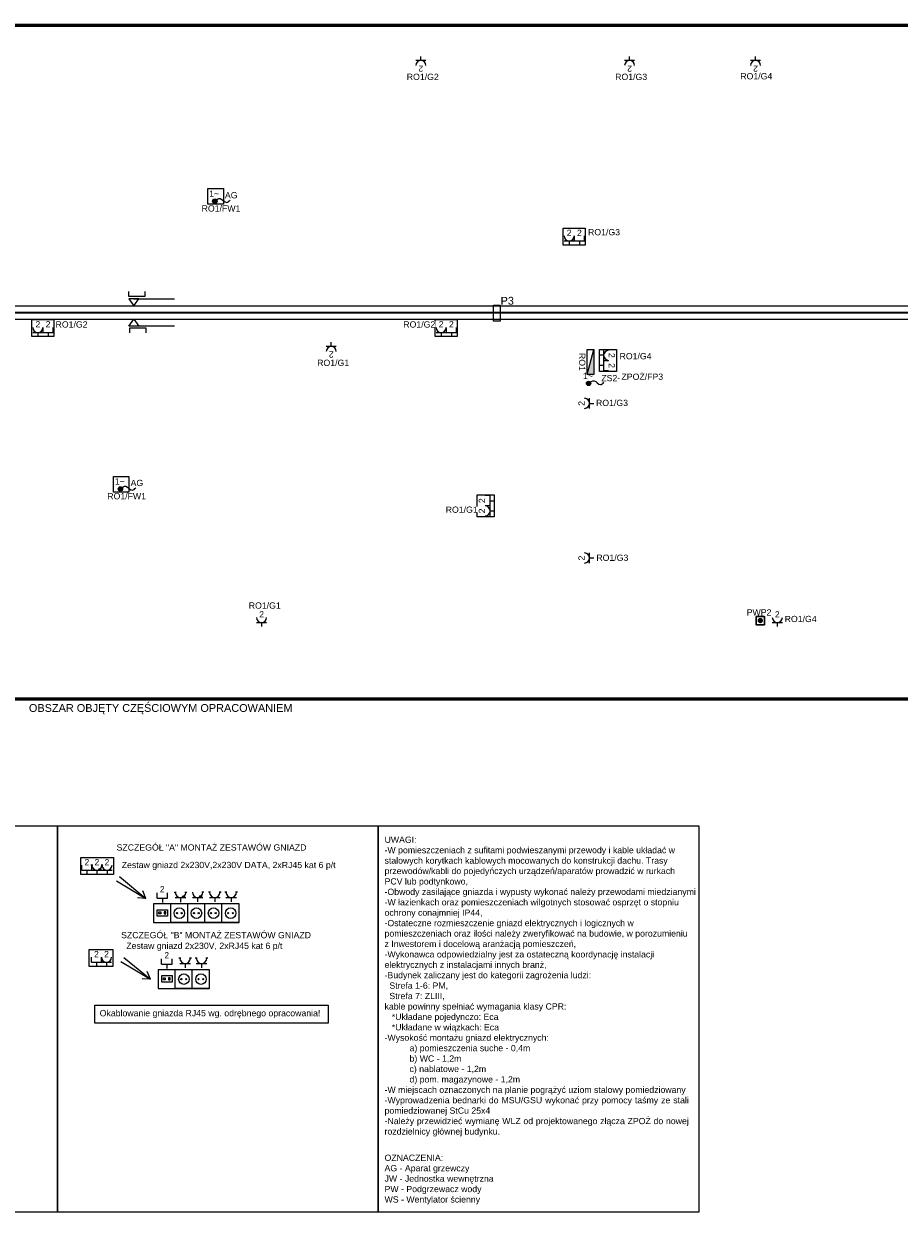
# Model space of a CAD drawing. Header units: millimetres. Extents: x 31144 to 89436, y 19352 to 26645.
# Tile 8 of 16: x 61366 to 64169, y 19518 to 23320. Entities that reach past the tile are written whole.
import ezdxf
from ezdxf.enums import TextEntityAlignment as Align

# ---------------------------------------------------------------- set-up
doc = ezdxf.new("R2010")
doc.units = ezdxf.units.MM
doc.header["$MEASUREMENT"] = 0
doc.linetypes.add('DASHED', pattern=[0.75, 0.5, -0.25])
for name, color, linetype in [('! E-K Instalacja gniazd', 5, 'Continuous'), ('! PT Instalacja Gniazd', 5, 'Continuous'), ('! PT Instalacja gniazd opisy', 7, 'Continuous'), ('! PT Instalacja gniazd wypust 230V', 5, 'Continuous'), ('! PT Instalacja gniazd wypust kablowy', 5, 'Continuous'), ('! PT Koryta kablowe', 6, 'Continuous'), ('! PT Opisy Legenda 2', 7, 'Continuous'), ('! PT Rozdzielnice', 5, 'Continuous'), ('! PT Teletechnika', 3, 'Continuous'), ('! PT Zestawy gniazd', 5, 'Continuous'), ('! PTAdres - Instalacja gniazd', 5, 'Continuous'), ('!EK Przepust kablowy na kable', 1, 'Continuous'), ('!PT Technologia numery', 6, 'Continuous'), ('!ZMIANY', 1, 'Continuous'), ('_HSA_ZAKRES_OPRACOWANIA', 213, 'Continuous')]:
    doc.layers.add(name, color=color, linetype=linetype)
for name, color, linetype, lineweight in [('! PT CSP', 1, 'Continuous', 5), ('!PT Kable niepalne', 1, 'Continuous', 5), ('EL_GNIAZDA', 1, 'Continuous', 30)]:
    doc.layers.add(name, color=color, linetype=linetype, lineweight=lineweight)
doc.styles.add('ARIAL', font='arial.ttf')

# ---------------------------------------------------------------- blocks, each defined once
blk = doc.blocks.new('G$C006C0D34')
at = {"layer": 'EL_GNIAZDA', "linetype": 'ByBlock'}
h = blk.add_hatch(color=256, dxfattribs=at)
edge = h.paths.add_edge_path()
edge.add_ellipse((0, 0), major_axis=(0.274, -0.277), ratio=1, start_angle=-45, end_angle=315, ccw=False)
blk.add_lwpolyline([(-0.61, 0.61), (0.61, 0.61), (0.61, -0.61), (-0.61, -0.61)], close=True, dxfattribs=at)
blk = doc.blocks.new('przyl_1faz')
blk.add_hatch(color=256).paths.add_polyline_path([(14.2, -0.5, 1), (-13.8, -0.5, 1)])
blk.add_circle((0.2, -0.5), 14)
blk.add_spline([(0.2, -0.5), (34.9, 16.4), (76.6, -8.5), (98.1, 6.6)], degree=3)
at = {"linetype": 'ByBlock', "style": 'ARIAL'}
blk.add_text('1~', height=40, dxfattribs=at).set_placement((-35.8, 27.5))
blk = doc.blocks.new('A$7E8A6132161C0')
at = {"color": 5}
for points in [[(-16.1, 13.4), (16.1, 13.4)], [(0, 13.4), (0, 0)]]:
    blk.add_lwpolyline(points, dxfattribs=at)
blk.add_arc((0, 29.4), 16.1, 180, 360, dxfattribs=at)
at = {"color": 5, "flags": 8}
blk.add_attdef('LICZBA_230V', text='', height=20, dxfattribs=at).set_placement((0, 23.5), align=Align.BOTTOM_CENTER)
blk = doc.blocks.new('G$C3BBB513C')
at = {"color": 5}
blk.add_lwpolyline([(-51.9, 0), (-51.9, 54.6), (18.5, 54.6), (18.5, 0), (-51.9, 0)], dxfattribs=at)
at = {"color": 3}
for points in [[(-16.1, 13.4), (-16.1, 29.4)], [(-16.1, 13.4), (16.1, 13.4)], [(0, 13.4), (0, 0)], [(16.1, 13.4), (16.1, 29.4)]]:
    blk.add_lwpolyline(points, dxfattribs=at)
at = {"layer": '!PT Technologia numery'}
ref = blk.add_blockref('A$7E8A6132161C0', (-32.9, 0), dxfattribs=at)
ref.add_attrib('LICZBA_230V', '2', dxfattribs={"layer": '0', "color": 5, "height": 20, "style": 'ARIAL', "flags": 8}).set_placement((-32.8, 23.5), align=Align.BOTTOM_CENTER)
at = {"color": 3, "flags": 8}
blk.add_attdef('LICZBA_RJ', text='', height=20, dxfattribs=at).set_placement((0, 23.5), align=Align.BOTTOM_CENTER)
blk = doc.blocks.new('Rozdzielnica m')
blk.add_hatch(color=256).paths.add_polyline_path([(40, 21.2), (-40, 21.2), (40, 0)])
blk.add_lwpolyline([(40, 0), (-40, 21.2)])
blk.add_lwpolyline([(-40, 21.2), (40, 21.2), (40, 0), (-40, 0)], close=True)
at = {"color": 7}
blk.add_attdef('NAZWA', (10.4, 31.2), '', height=20, dxfattribs=at)
blk = doc.blocks.new('zw$490A')
at = {"color": 5}
for points in [[(-398, -294), (-398, 252), (366, 252), (366, -294), (-398, -294)], [(0, -160), (322, -160)], [(161, -161), (161, -294)]]:
    blk.add_lwpolyline(points, dxfattribs=at)
at = {"color": 3}
for points in [[(-322, -160), (-322, 0)], [(-322, -160), (0, -160)], [(-161, -161), (-161, -294)], [(0, -160), (0, 0)]]:
    blk.add_lwpolyline(points, dxfattribs=at)
at = {"color": 5}
blk.add_arc((161, 0), 161, 180, 360, dxfattribs=at)
at = {"color": 3, "flags": 8}
blk.add_attdef('LICZBA_RJ', text='', height=200, dxfattribs=at).set_placement((-161, -59), align=Align.BOTTOM_CENTER)
at = {"color": 5, "flags": 8}
blk.add_attdef('LICZBA_230V', text='', height=200, dxfattribs=at).set_placement((161, -59), align=Align.BOTTOM_CENTER)
blk = doc.blocks.new('asa')
h = blk.add_hatch(color=1)
edge = h.paths.add_edge_path()
edge.add_ellipse((-435, 162), major_axis=(30.1, 0), ratio=1, start_angle=0, end_angle=360)
at = {"color": 5}
for points in [[(-1040, 0), (-1040, 546), (0, 546), (0, 0), (-1040, 0)], [(-366, 134), (-44, 134)], [(-205, 134), (-205, 0)]]:
    blk.add_lwpolyline(points, dxfattribs=at)
at = {"color": 3}
for points in [[(-1009, 134), (-1009, 294)], [(-1009, 134), (-687, 134)], [(-848, 134), (-848, 0)], [(-687, 134), (-687, 294)]]:
    blk.add_lwpolyline(points, dxfattribs=at)
at = {"color": 1}
for points in [[(-656, 294), (-719, 294)], [(-687, 134), (-366, 134)], [(-527, 134), (-527, 0)], [(-335, 294), (-397, 294)]]:
    blk.add_lwpolyline(points, dxfattribs=at)
blk.add_circle((-435, 162), 30.1, dxfattribs=at)
blk.add_arc((-527, 294), 161, 180, 360, dxfattribs=at)
at = {"color": 5}
blk.add_arc((-205, 294), 161, 180, 360, dxfattribs=at)
at = {"color": 3, "flags": 8}
blk.add_attdef('LICZBA_RJ', text='', height=200, dxfattribs=at).set_placement((-849, 235), align=Align.BOTTOM_CENTER)
at = {"color": 1, "flags": 8}
blk.add_attdef('LICZBA_DATA', text='', height=200, dxfattribs=at).set_placement((-527, 235), align=Align.BOTTOM_CENTER)
at = {"color": 5, "flags": 8}
blk.add_attdef('LICZBA_230V', text='', height=200, dxfattribs=at).set_placement((-205, 235), align=Align.BOTTOM_CENTER)
blk = doc.blocks.new('G$C65E67265')
for points in [[(6321.1, 191.6), (6371.1, 191.6), (6371.1, 141.6), (6321.1, 141.6)], [(6019, -729.1), (6069, -729.1), (6069, -779.1), (6019, -779.1)]]:
    blk.add_lwpolyline(points, close=True)

msp = doc.modelspace()

# ---------------------------------------------------------------- linework, layer by layer
at = {"layer": '! E-K Instalacja gniazd', "color": 1}
msp.add_lwpolyline([(62870.1, 22369), (62870.1, 22420.4), (62891.1, 22420.4), (62891.1, 22369)], close=True, dxfattribs=at)
at = {"layer": '! PT Instalacja gniazd wypust 230V', "elevation": 857.7}
for points in [[(61868.6, 20330.3), (61862.1, 20330.3)], [(61865.3, 20313.4), (61899.1, 20313.4)], [(61882.2, 20313.4), (61882.2, 20299.4)], [(61902.4, 20330.3), (61895.9, 20330.3)], [(61921.3, 20330.3), (61914.8, 20330.3)], [(61918.1, 20313.4), (61951.8, 20313.4)], [(61934.9, 20313.4), (61934.9, 20299.4)], [(61955.1, 20330.3), (61948.6, 20330.3)]]:
    msp.add_lwpolyline(points, dxfattribs=at)
at = {"layer": '! PT Instalacja gniazd wypust 230V'}
for centre in [(61882.2, 20330.3, 857.7), (61934.9, 20330.3, 857.7)]:
    msp.add_arc(centre, 16.9, 180, 0, dxfattribs=at)
at = {"layer": '! PT Koryta kablowe'}
for p, q in [((55047.5, 22394.9), (65324.2, 22394.9)), ((55047.5, 22374.9), (65324.2, 22374.9))]:
    msp.add_line(p, q, dxfattribs=at)
for points in [[(61847.9, 22352.3), (61702.1, 22352.3), (61718.2, 22374.6), (61734.2, 22352.3)], [(61705.6, 22331.4), (61705.6, 22347.9), (61756.6, 22347.9), (61756.6, 22331.9)]]:
    msp.add_lwpolyline(points, dxfattribs=at)
at = {"layer": '! PT Opisy Legenda 2'}
for points in [[(60447.4, 20753.6), (61474.1, 20753.6), (61474.1, 19517.5), (60447.4, 19517.5)], [(61474.1, 20753.6), (62500.7, 20753.6), (62500.7, 19517.5), (61474.1, 19517.5)], [(62500.7, 20753.6), (63527.4, 20753.6), (63527.4, 19517.5), (62500.7, 19517.5)]]:
    msp.add_lwpolyline(points, close=True, dxfattribs=at)
at = {"layer": '! PT Teletechnika'}
for p, q in [((55047.8, 22417.9), (65347.3, 22417.9)), ((55047.8, 22397.9), (65347.3, 22397.9))]:
    msp.add_line(p, q, dxfattribs=at)
for points in [[(61753, 22463.9), (61753, 22447.4), (61702.1, 22447.4), (61702.1, 22463.4)], [(61734.2, 22440.2), (61702.1, 22440.2), (61718.2, 22417.9), (61734.2, 22440.2)], [(61718.2, 22440.2), (61847.9, 22440.2)]]:
    msp.add_lwpolyline(points, dxfattribs=at)
for points in [[(61662.3, 20578.2), (61756.6, 20521.8), (61730.3, 20523)], [(61671.7, 20591.6), (61756.6, 20521.8), (61746.6, 20546.1)], [(61963.6, 20541.4), (61957, 20541.4)], [(61997.3, 20541.4), (61990.8, 20541.4)], [(62016.3, 20541.4), (62009.7, 20541.4)], [(62050.1, 20541.4), (62043.6, 20541.4)], [(61781.3, 20444.4), (62055, 20444.4), (62055, 20504.4), (61781.3, 20504.4), (61781.3, 20444.4)], [(61890.9, 20444.4), (61836.1, 20444.4), (61836.1, 20504.4)], [(61945.6, 20444.4), (61890.9, 20444.4), (61890.9, 20504.4)], [(62000.3, 20444.4), (61945.6, 20444.4), (61945.6, 20504.4)], [(61960.3, 20524.6), (61994, 20524.6)], [(61977.2, 20524.5), (61977.2, 20510.5)], [(62055, 20444.4), (62000.3, 20444.4), (62000.3, 20504.4)], [(62013, 20524.6), (62046.8, 20524.6)], [(62029.9, 20524.5), (62029.9, 20510.5)]]:
    msp.add_lwpolyline(points)
at = {"color": 3}
for points in [[(61792.5, 20522.2), (61792.5, 20539)], [(61826.3, 20522.2), (61826.3, 20539)], [(61792.5, 20522.2), (61826.3, 20522.2)], [(61809.4, 20522.1), (61809.4, 20508.1)]]:
    msp.add_lwpolyline(points, dxfattribs=at)
at = {"color": 1}
for points in [[(61854.1, 20541), (61847.6, 20541)], [(61887.9, 20541), (61881.4, 20541)], [(61942.5, 20541.7), (61936, 20541.7)], [(61850.9, 20524.2), (61884.6, 20524.2)], [(61867.8, 20524.1), (61867.8, 20510.1)], [(61905.6, 20524.8), (61939.3, 20524.8)], [(61922.4, 20524.8), (61922.4, 20510.8)]]:
    msp.add_lwpolyline(points, dxfattribs=at)
for points in [[(61792.9, 20485.6), (61825.9, 20485.6), (61825.9, 20465.3), (61792.9, 20465.3)], [(61798.6, 20478.8), (61804.4, 20478.8), (61804.4, 20471.9), (61798.6, 20471.9)], [(61820.4, 20478.8), (61814.7, 20478.8), (61814.7, 20471.9), (61820.4, 20471.9)], [(61593.5, 20180.5), (62340.7, 20180.5), (62340.7, 20122.9), (61593.5, 20122.9)]]:
    msp.add_lwpolyline(points, close=True)
at = {"elevation": 857.7}
for points in [[(61676.8, 20319.8), (61771.1, 20263.3), (61744.8, 20264.6)], [(61686.2, 20333.1), (61771.1, 20263.3), (61761, 20287.7)], [(61795.8, 20233.3), (61960.1, 20233.3), (61960.1, 20293.3), (61795.8, 20293.3), (61795.8, 20233.3)], [(61905.4, 20233.3), (61850.6, 20233.3), (61850.6, 20293.3)], [(61960.1, 20233.3), (61905.4, 20233.3), (61905.4, 20293.3)]]:
    msp.add_lwpolyline(points, dxfattribs=at)
at = {"color": 3, "elevation": 857.7}
for points in [[(61807, 20311), (61807, 20327.9)], [(61807, 20311), (61840.8, 20311)], [(61823.8, 20311), (61823.8, 20297)], [(61840.8, 20311), (61840.8, 20327.9)]]:
    msp.add_lwpolyline(points, dxfattribs=at)
at = {"elevation": 857.7}
for points in [[(61807.4, 20274.5), (61840.4, 20274.5), (61840.4, 20254.1), (61807.4, 20254.1)], [(61813.1, 20267.6), (61818.9, 20267.6), (61818.9, 20260.8), (61813.1, 20260.8)], [(61834.9, 20267.6), (61829.2, 20267.6), (61829.2, 20260.8), (61834.9, 20260.8)]]:
    msp.add_lwpolyline(points, close=True, dxfattribs=at)
at = {"color": 1}
for centre, radius in [((61877.4, 20527.2), 3.16), ((61932, 20527.8), 3.16), ((61863.8, 20474.5), 16.9), ((61856, 20474.3), 1.99), ((61871, 20474.3), 1.99), ((61918.6, 20474.5), 16.9), ((61910.7, 20474.3), 1.99), ((61925.7, 20474.3), 1.99)]:
    msp.add_circle(centre, radius, dxfattribs=at)
for centre, radius in [((61973.3, 20474.5), 16.9), ((61965.4, 20474.3), 1.99), ((61980.4, 20474.3), 1.99), ((62028, 20474.5), 16.9), ((62020.2, 20474.3), 1.99), ((62035.2, 20474.3), 1.99), ((61878.3, 20263.4, 857.7), 16.9), ((61933.1, 20263.4, 857.7), 16.9), ((61870.5, 20263.1, 857.7), 1.99), ((61885.5, 20263.2, 857.7), 1.99), ((61925.2, 20263.1, 857.7), 1.99), ((61940.2, 20263.2, 857.7), 1.99)]:
    msp.add_circle(centre, radius)
for centre in [(61867.8, 20541), (61922.4, 20541.7)]:
    msp.add_arc(centre, 16.9, 180, 0, dxfattribs=at)
for centre in [(61977.2, 20541.4), (62029.9, 20541.4)]:
    msp.add_arc(centre, 16.9, 180, 0)

# ---------------------------------------------------------------- block references
at = {"layer": '! PT Instalacja gniazd wypust kablowy', "xscale": 0.5, "yscale": 0.5, "zscale": 0.5}
for p in [(61977.3, 22752.9), (61675.2, 21832.2)]:
    msp.add_blockref('przyl_1faz', p, dxfattribs=at)
at = {"layer": '! PT Rozdzielnice'}
ref = msp.add_blockref('Rozdzielnica m', (63169.9, 22238.4), dxfattribs=dict(at, rotation=270))
ref.add_attrib('NAZWA', 'RO1', dxfattribs={"layer": '0', "color": 7, "height": 20, "rotation": 270, "style": 'ARIAL'}).set_placement((63143.7, 22238.3), align=Align.CENTER)
at = {"layer": '! PT Zestawy gniazd'}
ref = msp.add_blockref('asa', (61652.7, 20598.3, 857.7), dxfattribs=dict(at, xscale=0.1, yscale=0.1, zscale=0.1))
ref.add_attrib('LICZBA_230V', '2', dxfattribs={"layer": '! PT Instalacja gniazd opisy', "color": 5, "height": 20, "flags": 8}).set_placement((61632.2, 20621.9, 857.7), align=Align.BOTTOM_CENTER)
ref.add_attrib('LICZBA_DATA', '2', dxfattribs={"layer": '! PT Instalacja gniazd opisy', "color": 1, "height": 20, "flags": 8}).set_placement((61600, 20621.8, 857.7), align=Align.BOTTOM_CENTER)
ref.add_attrib('LICZBA_RJ', '2', dxfattribs={"layer": '! PT Instalacja gniazd opisy', "color": 3, "height": 20, "flags": 8}).set_placement((61567.8, 20621.9, 857.7), align=Align.BOTTOM_CENTER)
at = {"layer": '!PT Kable niepalne', "xscale": 0.5, "yscale": 0.5, "zscale": 0.5}
msp.add_blockref('przyl_1faz', (63174.2, 22169.8), dxfattribs=at)
at = {"layer": '!PT Technologia numery'}
ref = msp.add_blockref('A$7E8A6132161C0', (62637.3, 23216.1), dxfattribs=dict(at, rotation=180))
ref.add_attrib('LICZBA_230V', '2', dxfattribs={"layer": '0', "color": 5, "height": 20, "rotation": 180, "style": 'ARIAL', "flags": 8}).set_placement((62637.2, 23192.6), align=Align.BOTTOM_CENTER)
ref = msp.add_blockref('A$7E8A6132161C0', (63305.7, 23216.1), dxfattribs=dict(at, rotation=180))
ref.add_attrib('LICZBA_230V', '2', dxfattribs={"layer": '0', "color": 5, "height": 20, "rotation": 180, "style": 'ARIAL', "flags": 8}).set_placement((63305.7, 23192.6), align=Align.BOTTOM_CENTER)
ref = msp.add_blockref('A$7E8A6132161C0', (63709, 23216.1), dxfattribs=dict(at, rotation=180))
ref.add_attrib('LICZBA_230V', '2', dxfattribs={"layer": '0', "color": 5, "height": 20, "rotation": 180, "style": 'ARIAL', "flags": 8}).set_placement((63709, 23192.6), align=Align.BOTTOM_CENTER)
ref = msp.add_blockref('A$7E8A6132161C0', (62350.4, 22301.2), dxfattribs=dict(at, rotation=180))
ref.add_attrib('LICZBA_230V', '2', dxfattribs={"layer": '0', "color": 5, "height": 20, "rotation": 180, "style": 'ARIAL', "flags": 8}).set_placement((62350.4, 22277.7), align=Align.BOTTOM_CENTER)
ref = msp.add_blockref('A$7E8A6132161C0', (63191.1, 22105.7), dxfattribs=dict(at, rotation=89.99999999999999))
ref.add_attrib('LICZBA_230V', '2', dxfattribs={"layer": '0', "color": 5, "height": 20, "rotation": 90, "style": 'ARIAL', "flags": 8}).set_placement((63167.5, 22105.7), align=Align.BOTTOM_CENTER)
ref = msp.add_blockref('A$7E8A6132161C0', (63191.1, 21610.9), dxfattribs=dict(at, rotation=89.99999999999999))
ref.add_attrib('LICZBA_230V', '2', dxfattribs={"layer": '0', "color": 5, "height": 20, "rotation": 90, "style": 'ARIAL', "flags": 8}).set_placement((63167.5, 21610.9), align=Align.BOTTOM_CENTER)
ref = msp.add_blockref('A$7E8A6132161C0', (62127.2, 21391.2), dxfattribs=at)
ref.add_attrib('LICZBA_230V', '2', dxfattribs={"layer": '0', "color": 5, "height": 20, "style": 'ARIAL', "flags": 8}).set_placement((62127.2, 21414.8), align=Align.BOTTOM_CENTER)
ref = msp.add_blockref('A$7E8A6132161C0', (63778.6, 21391.2), dxfattribs=at)
ref.add_attrib('LICZBA_230V', '2', dxfattribs={"layer": '0', "color": 5, "height": 20, "style": 'ARIAL', "flags": 8}).set_placement((63778.6, 21414.8), align=Align.BOTTOM_CENTER)
at = {"layer": '!ZMIANY', "xscale": 0.1, "yscale": 0.1, "zscale": 0.1, "rotation": 2.710782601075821e-05}
msp.add_blockref('zw$490A', (61614.5, 20333.4, 857.7), dxfattribs=at).add_auto_attribs({'LICZBA_RJ': '2', 'LICZBA_230V': '2'})
ref = msp.add_blockref('G$C3BBB513C', (63144.9, 22611.9))
ref.add_attrib('LICZBA_RJ', '2', dxfattribs={"color": 3, "height": 20, "style": 'ARIAL', "flags": 8}).set_placement((63144.8, 22635.4), align=Align.BOTTOM_CENTER)
ref = msp.add_blockref('G$C3BBB513C', (61443.6, 22319.2))
ref.add_attrib('LICZBA_RJ', '2', dxfattribs={"color": 3, "height": 20, "style": 'ARIAL', "flags": 8}).set_placement((61443.5, 22342.8), align=Align.BOTTOM_CENTER)
ref = msp.add_blockref('G$C3BBB513C', (62734.9, 22319.2))
ref.add_attrib('LICZBA_RJ', '2', dxfattribs={"color": 3, "height": 20, "style": 'ARIAL', "flags": 8}).set_placement((62734.9, 22342.8), align=Align.BOTTOM_CENTER)
ref = msp.add_blockref('G$C3BBB513C', (62872.1, 21794.3), dxfattribs=dict(rotation=89.99999999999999))
ref.add_attrib('LICZBA_RJ', '2', dxfattribs={"color": 3, "height": 20, "rotation": 90, "style": 'ARIAL', "flags": 8}).set_placement((62848.5, 21794.3), align=Align.BOTTOM_CENTER)
at = {"xscale": 22, "yscale": 22, "zscale": 22}
msp.add_blockref('G$C006C0D34', (63724.1, 21410.8), dxfattribs=at)

# ---------------------------------------------------------------- texts
at = {"layer": '! PT Opisy Legenda 2', "style": 'ARIAL'}
for s, p in [('AG', (62009.8, 22761.8, 8576.7)), ('ZS2-', (63215, 22176.6, 857.7)), ('AG', (61707.7, 21841, 8576.7)), ('Zestaw gniazd 2x230V,2x230V DATA, 2xRJ45 kat 6 p/t', (61679.3, 20618.6, 857.7)), ('Zestaw gniazd 2x230V, 2xRJ45 kat 6 p/t', (61693.8, 20360.1, 1715.3))]:
    msp.add_text(s, height=20, dxfattribs=at).set_placement(p)
at = {"layer": '! PT Opisy Legenda 2', "color": 1, "style": 'ARIAL'}
msp.add_text('Okablowanie gniazda RJ45 wg. odrębnego opracowania!', height=20, dxfattribs=at).set_placement((61608.7, 20144.5, 1715.3))
at = {"layer": '! PT Opisy Legenda 2', "char_height": 20, "attachment_point": 1, "style": 'ARIAL'}
for s, insert, width in [('SZCZEGÓŁ "A" MONTAŻ ZESTAWÓW GNIAZD', (61662.8, 20694.7), 853.993), ('UWAGI:\\P{\\fArial|b0|i0|c0|p34;-W pomieszczeniach z sufitami podwieszanymi przewody i kable układać w stalowych korytkach kablowych mocowanych do konstrukcji dachu. Trasy przewodów/kabli do pojedyńczych urządzeń/aparatów prowadzić w rurkach PCV lub podtynkowo,\\P}-Obwody zasilające gniazda i wypusty wykonać należy przewodami miedzianymi\\P-W łazienkach oraz pomieszczeniach wilgotnych stosować osprzęt o stopniu ochrony conajmniej IP44,\\P-Ostateczne rozmieszczenie gniazd elektrycznych i logicznych w pomieszczeniach oraz ilości należy zweryfikować na budowie, w porozumieniu z Inwestorem i docelową aranżacją pomieszczeń,\\P-Wykonawca odpowiedzialny jest za ostateczną koordynację instalacji elektrycznych z instalacjami innych branż,\\P\\pxqj;-Budynek zaliczany jest do kategorii zagrożenia ludzi:\\P  Strefa 1-6: PM,\\P  Strefa 7: ZLIII, \\Pkable powinny spełniać wymagania klasy CPR: \\P   *Układane pojedynczo: Eca\\P\\pq*;   *Układane w wiązkach: Eca\\P\\pqj;-Wysokość montażu gniazd elektrycznych:\\P^Ia) pomieszczenia suche - 0,4m\\P\\pq*;^Ib) WC - 1,2m\\P\\pqj;^Ic) nablatowe - 1,2m\\P^Id) pom. magazynowe - 1,2m\\P\\pq*;-W miejscach oznaczonych na planie pogrążyć uziom stalowy pomiedziowany\\P\\pqj;-Wyprowadzenia bednarki do MSU/GSU wykonać przy pomocy taśmy ze stali pomiedziowanej StCu 25x4\\P-Należy przewidzieć wymianę WLZ od projektowanego złącza ZPOŻ do nowej rozdzielnicy głównej budynku.\\P\\P\\pq*;\\P\\P\\P\\P\\P   ', (62520.9, 20719.5), 971.229), ('SZCZEGÓŁ "B" MONTAŻ ZESTAWÓW GNIAZD', (61677.3, 20414.3, 857.7), 853.993), ('OZNACZENIA:\\PAG - Aparat grzewczy\\PJW - Jednostka wewnętrzna\\PPW - Podgrzewacz wody\\PWS - Wentylator ścienny', (62520.9, 19701.8), 971.229)]:
    msp.add_mtext(s, dxfattribs=dict(at, insert=insert, width=width))
at = {"layer": '!EK Przepust kablowy na kable', "style": 'ARIAL'}
msp.add_text('P3', height=25, dxfattribs=at).set_placement((62892.5, 22421.5, 129.5))
at = {"color": 3}
for p in [(61801.9, 20541.6), (61816.4, 20330.4, 857.7)]:
    msp.add_text('2', height=19.5, dxfattribs=at).set_placement(p)
at = {"layer": '_HSA_ZAKRES_OPRACOWANIA', "color": 4, "linetype": 'DASHED', "ltscale": 60, "style": 'ARIAL'}
msp.add_text('OBSZAR OBJĘTY CZĘŚCIOWYM OPRACOWANIEM', height=25, dxfattribs=at).set_placement((61382.1, 21118.5, 31733.7))
at = {"layer": 'EL_GNIAZDA', "style": 'ARIAL'}
msp.add_text('PWP2', height=20, dxfattribs=at).set_placement((63680.6, 21426.8, -201.9))

# ---------------------------------------------------------------- next in the draw order: texts
at = {"layer": '! PT CSP', "insert": (63279.5, 22201, -7719), "char_height": 20, "attachment_point": 1, "style": 'ARIAL', "bg_fill": 3, "box_fill_scale": 1, "bg_fill_color": 256, "bg_fill_true_color": 13158600, "bg_fill_transparency": 0}
msp.add_mtext('ZPOŻ/FP3', dxfattribs=at)

# ---------------------------------------------------------------- next in the draw order: linework, layer by layer
at = {"layer": '_HSA_ZAKRES_OPRACOWANIA', "color": 4, "linetype": 'DASHED', "ltscale": 60, "const_width": 10}
msp.add_lwpolyline([(67102, 21715.6), (67102, 23315.3), (54828.5, 23315.3), (54828.5, 21159.8), (65059.7, 21159.8)], dxfattribs=at)

# ---------------------------------------------------------------- next in the draw order: block references
msp.add_blockref('G$C65E67265', (55633.6, 22601.1))
ref = msp.add_blockref('G$C3BBB513C', (63209.1, 22226.5), dxfattribs=dict(rotation=270))
ref.add_attrib('LICZBA_RJ', '2', dxfattribs={"color": 3, "height": 20, "rotation": 270, "style": 'ARIAL', "flags": 8}).set_placement((63232.6, 22226.6), align=Align.BOTTOM_CENTER)

# ---------------------------------------------------------------- next in the draw order: texts
at = {"layer": '! PT Instalacja Gniazd', "char_height": 20, "attachment_point": 1, "style": 'ARIAL', "bg_fill": 3, "box_fill_scale": 1, "bg_fill_color": 256, "bg_fill_true_color": 13158600, "bg_fill_transparency": 0}
for s, insert in [('RO1/G2', (62592.1, 23160.4, -11578.5)), ('RO1/G3', (63259.4, 23160.4, -11578.5)), ('RO1/G4', (63660, 23162.5, -11578.5)), ('RO1/G3', (63172.5, 22663.5, -11578.5)), ('RO1/G2', (61467.4, 22368.2, -11578.5)), ('RO1/G2', (62580.9, 22368.2, -11578.5)), ('RO1/G1', (62305.2, 22245.5, -11578.5)), ('RO1/G4', (63273.4, 22266.8, -11578.5)), ('RO1/G3', (63198, 22117.2, -11578.5)), ('RO1/G1', (62716.7, 21775.6, -11578.5)), ('RO1/G3', (63199.1, 21621.8, -11578.5)), ('RO1/G1', (62086.1, 21468.8, -11578.5)), ('RO1/G4', (63802.1, 21425.8, -11578.5))]:
    msp.add_mtext(s, dxfattribs=dict(at, insert=insert))
at = {"layer": '! PTAdres - Instalacja gniazd', "char_height": 20, "attachment_point": 1, "style": 'ARIAL', "bg_fill": 3, "box_fill_scale": 1, "bg_fill_color": 256, "bg_fill_true_color": 13158600, "bg_fill_transparency": 0}
for insert in [(61935.1, 22739.4, -11578.5), (61633, 21818.7, -11578.5)]:
    msp.add_mtext('RO1/FW1', dxfattribs=dict(at, insert=insert))

doc.saveas('drawing.dxf')
